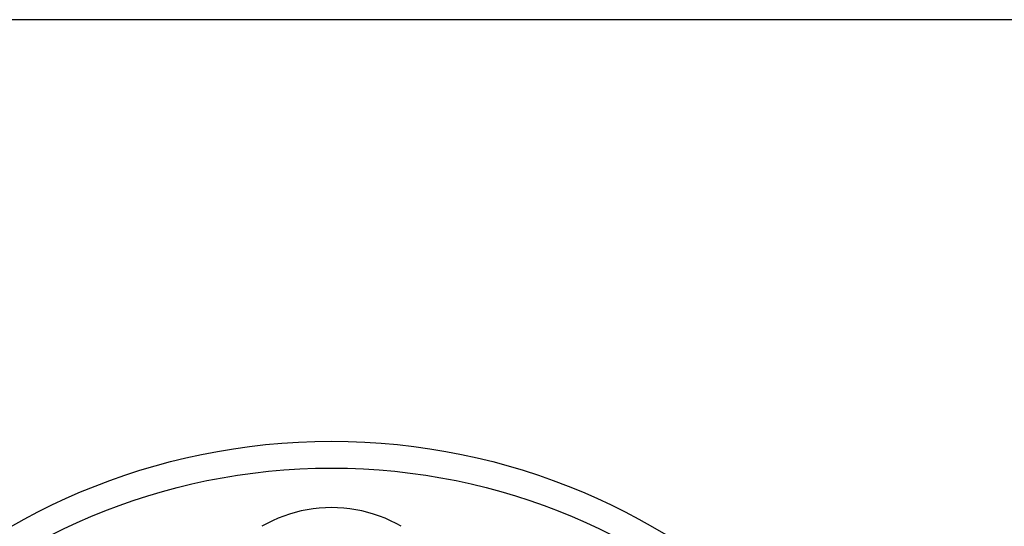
# Model space of a CAD drawing. Header units: inches. Extents: x 40 to 100, y 24.2 to 48.5.
# Tile 80 of 83: x 94.003 to 94.53, y 46.197 to 46.468. Entities that reach past the tile are written whole.
import ezdxf

# ---------------------------------------------------------------- set-up
doc = ezdxf.new("R2010")
doc.units = ezdxf.units.IN
doc.header["$MEASUREMENT"] = 0
doc.layers.add('Visible Edges(ANSI)', color=7, linetype='Continuous', lineweight=25)
doc.layers.add('Visible Tangent Edges(ANSI)', color=7, linetype='Continuous', lineweight=25)

msp = doc.modelspace()

# ---------------------------------------------------------------- linework, layer by layer
at = {"layer": 'Visible Edges(ANSI)'}
msp.add_line((99.14771, 46.46806), (40.942, 46.46806), dxfattribs=at)
msp.add_circle((94.16986, 45.8972), 0.34516, dxfattribs=at)
at = {"layer": 'Visible Tangent Edges(ANSI)', "flags": 128}
msp.add_lwpolyline([(94.20719, 46.19685), (94.20437, 46.1984), (94.20147, 46.19983), (94.1985, 46.20114), (94.19546, 46.20233), (94.19237, 46.20338), (94.18923, 46.2043), (94.18606, 46.20507), (94.18286, 46.20571), (94.17963, 46.20621), (94.17639, 46.20657), (94.17312, 46.20678), (94.16984, 46.20685), (94.16656, 46.20678), (94.16328, 46.20656), (94.16003, 46.2062), (94.15681, 46.2057), (94.15361, 46.20507), (94.15045, 46.20429), (94.14732, 46.20337), (94.14424, 46.20232), (94.14121, 46.20114), (94.13824, 46.19983), (94.13534, 46.1984), (94.13252, 46.19685)], dxfattribs=at)
at = {"layer": 'Visible Tangent Edges(ANSI)'}
msp.add_circle((94.16986, 45.8972), 0.33084, dxfattribs=at)

doc.saveas('drawing.dxf')
